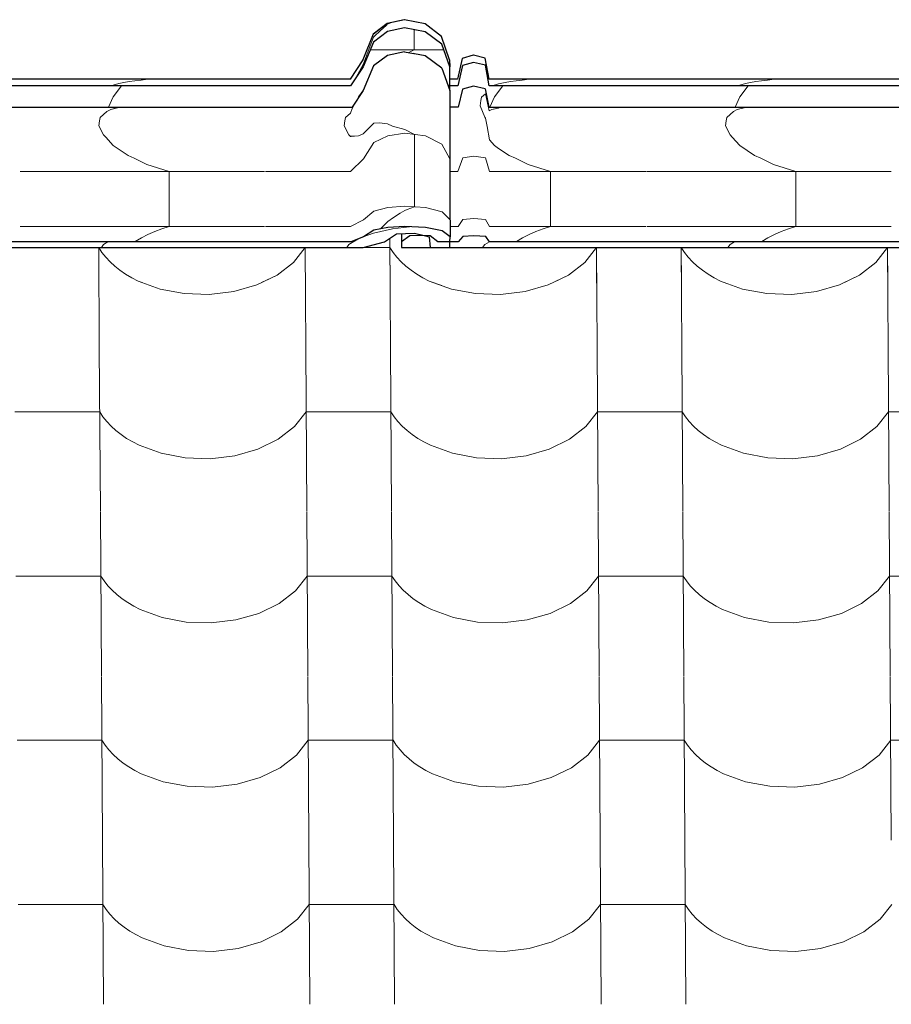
# Model space of a CAD drawing. Header units: millimetres. Extents: x -29001 to 109416, y -1251 to 13451.
# Tile 107 of 163: x -10606 to -10112, y 10428 to 10985. Entities that reach past the tile are written whole.
import ezdxf

# ---------------------------------------------------------------- set-up
doc = ezdxf.new("R2010")
doc.units = ezdxf.units.MM
doc.header["$MEASUREMENT"] = 0
for name, color, linetype in [('POHLED JIŽNÍ_1_Konstrukce - nosné', 7, 'Continuous'), ('POHLED JIŽNÍ_1_Nové_Konstrukce - krov', 7, 'Continuous'), ('POHLED JIŽNÍ_1_Nové_Konstrukce - střechy a skořepiny', 7, 'Continuous'), ('POHLED JIŽNÍ_1_Nové_Výplně - Povrchové', 7, 'Continuous')]:
    doc.layers.add(name, color=color, linetype=linetype)

# ---------------------------------------------------------------- blocks, each defined once
blk = doc.blocks.new('*X1', base_point=(-31394.74, -25864.88))
at = {"layer": 'POHLED JIŽNÍ_1_Nové_Výplně - Povrchové', "color": 21, "linetype": 'Continuous', "lineweight": 20, "true_color": 0xffaaaa}
for p, q in [((-10396.2, 10861.41), (-10395.81, 10799.61)), ((-10561.16, 10856.09), (-10560.81, 10799.61)), ((-10561.14, 10856.09), (-10559.32, 10853.33)), ((-10559.32, 10853.33), (-10557.18, 10850.64)), ((-10450.82, 10847.74), (-10444.23, 10856.09)), ((-10444.2, 10856.09), (-10443.85, 10799.61)), ((-10396.17, 10856.13), (-10411.14, 10856.13)), ((-10396.17, 10856.13), (-10394.32, 10853.33)), ((-10394.32, 10853.33), (-10392.19, 10850.64)), ((-10285.82, 10847.74), (-10279.23, 10856.09)), ((-10279.2, 10856.09), (-10278.85, 10799.61)), ((-10231.17, 10856.09), (-10230.81, 10799.61)), ((-10231.14, 10856.09), (-10229.33, 10853.33)), ((-10229.33, 10853.33), (-10227.19, 10850.64)), ((-10120.82, 10847.74), (-10114.23, 10856.09)), ((-10114.2, 10856.09), (-10113.85, 10799.61)), ((-10557.18, 10850.64), (-10554.76, 10848.05)), ((-10554.76, 10848.05), (-10552.06, 10845.59)), ((-10460.08, 10840.57), (-10450.82, 10847.74)), ((-10392.19, 10850.64), (-10389.76, 10848.05)), ((-10389.76, 10848.05), (-10387.07, 10845.59)), ((-10295.08, 10840.57), (-10285.82, 10847.74)), ((-10227.19, 10850.64), (-10224.76, 10848.05)), ((-10224.76, 10848.05), (-10222.07, 10845.59)), ((-10130.09, 10840.57), (-10120.82, 10847.74)), ((-10552.06, 10845.59), (-10549.11, 10843.26)), ((-10549.11, 10843.26), (-10545.91, 10841.08)), ((-10545.91, 10841.08), (-10542.48, 10839.06)), ((-10471.52, 10834.98), (-10460.08, 10840.57)), ((-10387.07, 10845.59), (-10384.11, 10843.26)), ((-10384.11, 10843.26), (-10380.91, 10841.08)), ((-10380.91, 10841.08), (-10377.49, 10839.06)), ((-10306.52, 10834.98), (-10295.08, 10840.57)), ((-10222.07, 10845.59), (-10219.11, 10843.26)), ((-10219.11, 10843.26), (-10215.91, 10841.08)), ((-10215.91, 10841.08), (-10212.49, 10839.06)), ((-10141.53, 10834.98), (-10130.09, 10840.57)), ((-10542.48, 10839.06), (-10538.85, 10837.21)), ((-10538.85, 10837.21), (-10526.38, 10832.64)), ((-10484.56, 10831.25), (-10471.52, 10834.98)), ((-10377.49, 10839.06), (-10373.85, 10837.21)), ((-10373.85, 10837.21), (-10361.38, 10832.64)), ((-10319.56, 10831.25), (-10306.52, 10834.98)), ((-10212.49, 10839.06), (-10208.86, 10837.21)), ((-10208.86, 10837.21), (-10196.38, 10832.64)), ((-10154.56, 10831.25), (-10141.53, 10834.98)), ((-10526.38, 10832.64), (-10512.7, 10830.05)), ((-10512.7, 10830.05), (-10498.52, 10829.58)), ((-10498.52, 10829.58), (-10484.56, 10831.25)), ((-10361.38, 10832.64), (-10347.71, 10830.05)), ((-10347.71, 10830.05), (-10333.53, 10829.58)), ((-10333.53, 10829.58), (-10319.56, 10831.25)), ((-10196.38, 10832.64), (-10182.71, 10830.05)), ((-10182.71, 10830.05), (-10168.53, 10829.58)), ((-10168.53, 10829.58), (-10154.56, 10831.25)), ((-10560.81, 10799.27), (-10560.23, 10706.6)), ((-10443.84, 10799.27), (-10443.26, 10706.6)), ((-10395.81, 10799.27), (-10395.23, 10706.6)), ((-10278.85, 10799.27), (-10278.27, 10706.6)), ((-10230.81, 10799.27), (-10230.23, 10706.6)), ((-10113.85, 10799.27), (-10113.27, 10706.6)), ((-10584.6, 10763.12), (-10608.62, 10763.12)), ((-10560.58, 10763.12), (-10584.6, 10763.12)), ((-10560.58, 10763.12), (-10558.74, 10760.33)), ((-10450.23, 10754.73), (-10443.62, 10763.12)), ((-10419.6, 10763.12), (-10443.62, 10763.12)), ((-10395.58, 10763.12), (-10419.6, 10763.12)), ((-10395.58, 10763.12), (-10393.74, 10760.33)), ((-10285.24, 10754.73), (-10278.62, 10763.12)), ((-10254.6, 10763.12), (-10278.62, 10763.12)), ((-10230.59, 10763.12), (-10254.6, 10763.12)), ((-10230.59, 10763.12), (-10228.74, 10760.33)), ((-10120.24, 10754.73), (-10113.62, 10763.12)), ((-10089.61, 10763.12), (-10113.62, 10763.12)), ((-10558.74, 10760.33), (-10556.6, 10757.63)), ((-10556.6, 10757.63), (-10554.18, 10755.04)), ((-10393.74, 10760.33), (-10391.6, 10757.63)), ((-10391.6, 10757.63), (-10389.18, 10755.04)), ((-10228.74, 10760.33), (-10226.61, 10757.63)), ((-10226.61, 10757.63), (-10224.18, 10755.04)), ((-10554.18, 10755.04), (-10551.48, 10752.58)), ((-10551.48, 10752.58), (-10548.53, 10750.25)), ((-10459.5, 10747.56), (-10450.23, 10754.73)), ((-10389.18, 10755.04), (-10386.48, 10752.58)), ((-10386.48, 10752.58), (-10383.53, 10750.25)), ((-10294.5, 10747.56), (-10285.24, 10754.73)), ((-10224.18, 10755.04), (-10221.49, 10752.58)), ((-10221.49, 10752.58), (-10218.53, 10750.25)), ((-10129.5, 10747.56), (-10120.24, 10754.73)), ((-10548.53, 10750.25), (-10545.33, 10748.07)), ((-10545.33, 10748.07), (-10541.9, 10746.05)), ((-10541.9, 10746.05), (-10538.27, 10744.21)), ((-10470.94, 10741.97), (-10459.5, 10747.56)), ((-10383.53, 10750.25), (-10380.33, 10748.07)), ((-10380.33, 10748.07), (-10376.91, 10746.05)), ((-10376.91, 10746.05), (-10373.27, 10744.21)), ((-10305.94, 10741.97), (-10294.5, 10747.56)), ((-10218.53, 10750.25), (-10215.33, 10748.07)), ((-10215.33, 10748.07), (-10211.91, 10746.05)), ((-10211.91, 10746.05), (-10208.28, 10744.21)), ((-10140.95, 10741.97), (-10129.5, 10747.56)), ((-10538.27, 10744.21), (-10525.8, 10739.63)), ((-10483.98, 10738.24), (-10470.94, 10741.97)), ((-10373.27, 10744.21), (-10360.8, 10739.63)), ((-10318.98, 10738.24), (-10305.94, 10741.97)), ((-10208.28, 10744.21), (-10195.8, 10739.63)), ((-10153.98, 10738.24), (-10140.95, 10741.97)), ((-10525.8, 10739.63), (-10512.12, 10737.05)), ((-10512.12, 10737.05), (-10497.94, 10736.57)), ((-10497.94, 10736.57), (-10483.98, 10738.24)), ((-10360.8, 10739.63), (-10347.13, 10737.05)), ((-10347.13, 10737.05), (-10332.94, 10736.57)), ((-10332.94, 10736.57), (-10318.98, 10738.24)), ((-10195.8, 10739.63), (-10182.13, 10737.05)), ((-10182.13, 10737.05), (-10167.95, 10736.57)), ((-10167.95, 10736.57), (-10153.98, 10738.24)), ((-10560.23, 10706.27), (-10559.65, 10613.59)), ((-10443.26, 10706.27), (-10442.68, 10613.59)), ((-10395.23, 10706.27), (-10394.65, 10613.59)), ((-10278.27, 10706.27), (-10277.69, 10613.59)), ((-10230.23, 10706.27), (-10229.65, 10613.59)), ((-10113.27, 10706.27), (-10112.69, 10613.59)), ((-10584.02, 10670.11), (-10608.03, 10670.11)), ((-10560, 10670.11), (-10584.02, 10670.11)), ((-10560, 10670.11), (-10558.16, 10667.32)), ((-10449.65, 10661.72), (-10443.04, 10670.11)), ((-10419.02, 10670.11), (-10443.04, 10670.11)), ((-10395, 10670.11), (-10419.02, 10670.11)), ((-10395, 10670.11), (-10393.16, 10667.32)), ((-10284.65, 10661.72), (-10278.04, 10670.11)), ((-10254.02, 10670.11), (-10278.04, 10670.11)), ((-10230, 10670.11), (-10254.02, 10670.11)), ((-10230, 10670.11), (-10228.16, 10667.32)), ((-10119.66, 10661.72), (-10113.04, 10670.11)), ((-10089.02, 10670.11), (-10113.04, 10670.11)), ((-10558.16, 10667.32), (-10556.02, 10664.62)), ((-10556.02, 10664.62), (-10553.6, 10662.03)), ((-10553.6, 10662.03), (-10550.9, 10659.57)), ((-10393.16, 10667.32), (-10391.02, 10664.62)), ((-10391.02, 10664.62), (-10388.6, 10662.03)), ((-10388.6, 10662.03), (-10385.9, 10659.57)), ((-10228.16, 10667.32), (-10226.03, 10664.62)), ((-10226.03, 10664.62), (-10223.6, 10662.03)), ((-10223.6, 10662.03), (-10220.9, 10659.57)), ((-10550.9, 10659.57), (-10547.94, 10657.24)), ((-10547.94, 10657.24), (-10544.75, 10655.06)), ((-10458.92, 10654.55), (-10449.65, 10661.72)), ((-10385.9, 10659.57), (-10382.95, 10657.24)), ((-10382.95, 10657.24), (-10379.75, 10655.06)), ((-10293.92, 10654.55), (-10284.65, 10661.72)), ((-10220.9, 10659.57), (-10217.95, 10657.24)), ((-10217.95, 10657.24), (-10214.75, 10655.06)), ((-10128.92, 10654.55), (-10119.66, 10661.72)), ((-10544.75, 10655.06), (-10541.32, 10653.04)), ((-10541.32, 10653.04), (-10537.69, 10651.2)), ((-10537.69, 10651.2), (-10525.22, 10646.62)), ((-10470.36, 10648.96), (-10458.92, 10654.55)), ((-10379.75, 10655.06), (-10376.32, 10653.04)), ((-10376.32, 10653.04), (-10372.69, 10651.2)), ((-10372.69, 10651.2), (-10360.22, 10646.62)), ((-10305.36, 10648.96), (-10293.92, 10654.55)), ((-10214.75, 10655.06), (-10211.33, 10653.04)), ((-10211.33, 10653.04), (-10207.69, 10651.2)), ((-10207.69, 10651.2), (-10195.22, 10646.62)), ((-10140.36, 10648.96), (-10128.92, 10654.55)), ((-10525.22, 10646.62), (-10511.54, 10644.04)), ((-10497.36, 10643.57), (-10483.39, 10645.24)), ((-10483.39, 10645.24), (-10470.36, 10648.96)), ((-10360.22, 10646.62), (-10346.54, 10644.04)), ((-10332.36, 10643.57), (-10318.4, 10645.24)), ((-10318.4, 10645.24), (-10305.36, 10648.96)), ((-10195.22, 10646.62), (-10181.55, 10644.04)), ((-10167.36, 10643.57), (-10153.4, 10645.24)), ((-10153.4, 10645.24), (-10140.36, 10648.96)), ((-10511.54, 10644.04), (-10497.36, 10643.57)), ((-10346.54, 10644.04), (-10332.36, 10643.57)), ((-10181.55, 10644.04), (-10167.36, 10643.57)), ((-10559.64, 10613.26), (-10559.06, 10520.58)), ((-10442.68, 10613.26), (-10442.1, 10520.58)), ((-10394.65, 10613.26), (-10394.07, 10520.58)), ((-10277.68, 10613.26), (-10277.1, 10520.58)), ((-10229.65, 10613.26), (-10229.07, 10520.58)), ((-10112.69, 10613.26), (-10112.11, 10520.58)), ((-10583.44, 10577.1), (-10607.45, 10577.1)), ((-10559.42, 10577.1), (-10583.44, 10577.1)), ((-10559.42, 10577.1), (-10557.58, 10574.31)), ((-10557.58, 10574.31), (-10555.44, 10571.61)), ((-10449.07, 10568.71), (-10442.46, 10577.1)), ((-10418.44, 10577.1), (-10442.46, 10577.1)), ((-10394.42, 10577.1), (-10418.44, 10577.1)), ((-10394.42, 10577.1), (-10392.58, 10574.31)), ((-10392.58, 10574.31), (-10390.44, 10571.61)), ((-10284.07, 10568.71), (-10277.46, 10577.1)), ((-10253.44, 10577.1), (-10277.46, 10577.1)), ((-10229.42, 10577.1), (-10253.44, 10577.1)), ((-10229.42, 10577.1), (-10227.58, 10574.31)), ((-10227.58, 10574.31), (-10225.44, 10571.61)), ((-10119.08, 10568.71), (-10112.46, 10577.1)), ((-10088.44, 10577.1), (-10112.46, 10577.1)), ((-10555.44, 10571.61), (-10553.01, 10569.02)), ((-10553.01, 10569.02), (-10550.32, 10566.56)), ((-10458.34, 10561.54), (-10449.07, 10568.71)), ((-10390.44, 10571.61), (-10388.02, 10569.02)), ((-10388.02, 10569.02), (-10385.32, 10566.56)), ((-10293.34, 10561.54), (-10284.07, 10568.71)), ((-10225.44, 10571.61), (-10223.02, 10569.02)), ((-10223.02, 10569.02), (-10220.32, 10566.56)), ((-10128.34, 10561.54), (-10119.08, 10568.71)), ((-10550.32, 10566.56), (-10547.36, 10564.23)), ((-10547.36, 10564.23), (-10544.16, 10562.05)), ((-10544.16, 10562.05), (-10540.74, 10560.04)), ((-10469.78, 10555.95), (-10458.34, 10561.54)), ((-10385.32, 10566.56), (-10382.37, 10564.23)), ((-10382.37, 10564.23), (-10379.17, 10562.05)), ((-10379.17, 10562.05), (-10375.74, 10560.04)), ((-10304.78, 10555.95), (-10293.34, 10561.54)), ((-10220.32, 10566.56), (-10217.37, 10564.23)), ((-10217.37, 10564.23), (-10214.17, 10562.05)), ((-10214.17, 10562.05), (-10210.75, 10560.04)), ((-10139.78, 10555.95), (-10128.34, 10561.54)), ((-10540.74, 10560.04), (-10537.11, 10558.19)), ((-10537.11, 10558.19), (-10524.64, 10553.61)), ((-10482.81, 10552.23), (-10469.78, 10555.95)), ((-10375.74, 10560.04), (-10372.11, 10558.19)), ((-10372.11, 10558.19), (-10359.64, 10553.61)), ((-10317.82, 10552.23), (-10304.78, 10555.95)), ((-10210.75, 10560.04), (-10207.11, 10558.19)), ((-10207.11, 10558.19), (-10194.64, 10553.61)), ((-10152.82, 10552.23), (-10139.78, 10555.95)), ((-10524.64, 10553.61), (-10510.96, 10551.03)), ((-10510.96, 10551.03), (-10496.78, 10550.56)), ((-10496.78, 10550.56), (-10482.81, 10552.23)), ((-10359.64, 10553.61), (-10345.96, 10551.03)), ((-10345.96, 10551.03), (-10331.78, 10550.56)), ((-10331.78, 10550.56), (-10317.82, 10552.23)), ((-10194.64, 10553.61), (-10180.96, 10551.03)), ((-10180.96, 10551.03), (-10166.78, 10550.56)), ((-10166.78, 10550.56), (-10152.82, 10552.23)), ((-10559.06, 10520.25), (-10558.48, 10427.57)), ((-10442.1, 10520.25), (-10441.52, 10427.57)), ((-10394.07, 10520.25), (-10393.49, 10427.57)), ((-10277.1, 10520.25), (-10276.52, 10427.57)), ((-10229.07, 10520.25), (-10228.49, 10427.57)), ((-10582.85, 10484.09), (-10606.87, 10484.09)), ((-10558.84, 10484.09), (-10582.85, 10484.09)), ((-10558.84, 10484.09), (-10556.99, 10481.3)), ((-10448.49, 10475.7), (-10441.87, 10484.09)), ((-10417.86, 10484.09), (-10441.87, 10484.09)), ((-10393.84, 10484.09), (-10417.86, 10484.09)), ((-10393.84, 10484.09), (-10392, 10481.3)), ((-10283.49, 10475.7), (-10276.88, 10484.09)), ((-10252.86, 10484.09), (-10276.88, 10484.09)), ((-10228.84, 10484.09), (-10252.86, 10484.09)), ((-10228.84, 10484.09), (-10227, 10481.3)), ((-10118.49, 10475.7), (-10111.88, 10484.09)), ((-10556.99, 10481.3), (-10554.86, 10478.6)), ((-10554.86, 10478.6), (-10552.43, 10476.01)), ((-10392, 10481.3), (-10389.86, 10478.6)), ((-10389.86, 10478.6), (-10387.44, 10476.01)), ((-10227, 10481.3), (-10224.86, 10478.6)), ((-10224.86, 10478.6), (-10222.44, 10476.01)), ((-10552.43, 10476.01), (-10549.74, 10473.55)), ((-10549.74, 10473.55), (-10546.78, 10471.22)), ((-10457.75, 10468.53), (-10448.49, 10475.7)), ((-10387.44, 10476.01), (-10384.74, 10473.55)), ((-10384.74, 10473.55), (-10381.78, 10471.22)), ((-10292.76, 10468.53), (-10283.49, 10475.7)), ((-10222.44, 10476.01), (-10219.74, 10473.55)), ((-10219.74, 10473.55), (-10216.79, 10471.22)), ((-10127.76, 10468.53), (-10118.49, 10475.7)), ((-10546.78, 10471.22), (-10543.58, 10469.04)), ((-10543.58, 10469.04), (-10540.16, 10467.03)), ((-10540.16, 10467.03), (-10536.53, 10465.18)), ((-10469.2, 10462.94), (-10457.75, 10468.53)), ((-10381.78, 10471.22), (-10378.59, 10469.04)), ((-10378.59, 10469.04), (-10375.16, 10467.03)), ((-10375.16, 10467.03), (-10371.53, 10465.18)), ((-10304.2, 10462.94), (-10292.76, 10468.53)), ((-10216.79, 10471.22), (-10213.59, 10469.04)), ((-10213.59, 10469.04), (-10210.16, 10467.03)), ((-10210.16, 10467.03), (-10206.53, 10465.18)), ((-10139.2, 10462.94), (-10127.76, 10468.53)), ((-10536.53, 10465.18), (-10524.05, 10460.61)), ((-10482.23, 10459.22), (-10469.2, 10462.94)), ((-10371.53, 10465.18), (-10359.06, 10460.61)), ((-10317.23, 10459.22), (-10304.2, 10462.94)), ((-10206.53, 10465.18), (-10194.06, 10460.61)), ((-10152.24, 10459.22), (-10139.2, 10462.94)), ((-10524.05, 10460.61), (-10510.38, 10458.02)), ((-10510.38, 10458.02), (-10496.2, 10457.55)), ((-10496.2, 10457.55), (-10482.23, 10459.22)), ((-10359.06, 10460.61), (-10345.38, 10458.02)), ((-10345.38, 10458.02), (-10331.2, 10457.55)), ((-10331.2, 10457.55), (-10317.23, 10459.22)), ((-10194.06, 10460.61), (-10180.38, 10458.02)), ((-10180.38, 10458.02), (-10166.2, 10457.55)), ((-10166.2, 10457.55), (-10152.24, 10459.22))]:
    blk.add_line(p, q, dxfattribs=at)
blk = doc.blocks.new('*X2', base_point=(-31394.74, -25864.88))
at = {"layer": 'POHLED JIŽNÍ_1_Nové_Konstrukce - střechy a skořepiny', "color": 21, "linetype": 'Continuous', "lineweight": 20, "true_color": 0xffaaaa}
for p, q in [((-10396.2, 10861.41), (-10396.01, 10831.11)), ((-10561.16, 10856.09), (-10561.04, 10836.42)), ((-10561.14, 10856.09), (-10559.32, 10853.33)), ((-10559.32, 10853.33), (-10557.18, 10850.64)), ((-10450.82, 10847.74), (-10444.23, 10856.09)), ((-10444.2, 10856.09), (-10444.02, 10828.11)), ((-10396.17, 10856.13), (-10411.14, 10856.13)), ((-10396.17, 10856.13), (-10394.32, 10853.33)), ((-10394.32, 10853.33), (-10392.19, 10850.64)), ((-10285.82, 10847.74), (-10279.23, 10856.09)), ((-10279.2, 10856.09), (-10279.08, 10836)), ((-10231.17, 10856.09), (-10231.04, 10835.92)), ((-10231.14, 10856.09), (-10229.33, 10853.33)), ((-10229.33, 10853.33), (-10227.19, 10850.64)), ((-10120.82, 10847.74), (-10114.23, 10856.09)), ((-10114.2, 10856.09), (-10114.08, 10835.75)), ((-10557.18, 10850.64), (-10554.76, 10848.05)), ((-10554.76, 10848.05), (-10552.06, 10845.59)), ((-10460.08, 10840.57), (-10450.82, 10847.74)), ((-10392.19, 10850.64), (-10389.76, 10848.05)), ((-10389.76, 10848.05), (-10387.07, 10845.59)), ((-10295.08, 10840.57), (-10285.82, 10847.74)), ((-10227.19, 10850.64), (-10224.76, 10848.05)), ((-10224.76, 10848.05), (-10222.07, 10845.59)), ((-10130.09, 10840.57), (-10120.82, 10847.74)), ((-10552.06, 10845.59), (-10549.11, 10843.26)), ((-10549.11, 10843.26), (-10545.91, 10841.08)), ((-10545.91, 10841.08), (-10542.48, 10839.06)), ((-10468.86, 10836.28), (-10460.08, 10840.57)), ((-10387.07, 10845.59), (-10384.11, 10843.26)), ((-10384.11, 10843.26), (-10380.91, 10841.08)), ((-10380.91, 10841.08), (-10377.49, 10839.06)), ((-10304.37, 10836.03), (-10295.08, 10840.57)), ((-10222.07, 10845.59), (-10219.11, 10843.26)), ((-10219.11, 10843.26), (-10215.91, 10841.08)), ((-10215.91, 10841.08), (-10212.49, 10839.06)), ((-10139.87, 10835.79), (-10130.09, 10840.57)), ((-10542.48, 10839.06), (-10538.85, 10837.21)), ((-10538.85, 10837.21), (-10536.58, 10836.38)), ((-10377.49, 10839.06), (-10373.85, 10837.21)), ((-10373.85, 10837.21), (-10366.74, 10834.61)), ((-10212.49, 10839.06), (-10208.86, 10837.21)), ((-10208.86, 10837.21), (-10205.23, 10835.88))]:
    blk.add_line(p, q, dxfattribs=at)

msp = doc.modelspace()

# ---------------------------------------------------------------- linework, layer by layer
at = {"layer": 'POHLED JIŽNÍ_1_Nové_Konstrukce - krov', "color": 1, "linetype": 'Continuous', "lineweight": 25}
for p, q in [((-10397.74, 10983.03), (-10405.6, 10976.93)), ((-10388.01, 10985.2), (-10397.74, 10983.03)), ((-10387.88, 10980.54), (-10397.61, 10978.44)), ((-10376.29, 10982.9), (-10387.94, 10985.2)), ((-10376.23, 10978.31), (-10387.88, 10980.54)), ((-10366.9, 10975.64), (-10376.29, 10982.9)), ((-10405.6, 10976.93), (-10411.47, 10962.56)), ((-10397.61, 10978.44), (-10405.48, 10972.52)), ((-10366.84, 10971.28), (-10376.23, 10978.31)), ((-10362.37, 10962.56), (-10366.9, 10975.64)), ((-10405.48, 10972.52), (-10411.36, 10958.59)), ((-10362.31, 10958.59), (-10366.84, 10971.28)), ((-10397.62, 10964.91), (-10405.49, 10959)), ((-10387.89, 10967.02), (-10397.62, 10964.91)), ((-10387.89, 10967.02), (-10382.82, 10966.05)), ((-10382.24, 10965.94), (-10382.82, 10966.05)), ((-10382.4, 10966.08), (-10382.24, 10965.94)), ((-10376.23, 10964.79), (-10382.24, 10965.94)), ((-10366.85, 10957.75), (-10376.23, 10964.79)), ((-10355.19, 10963.3), (-10357.85, 10951.44)), ((-10348.95, 10965.04), (-10355.19, 10963.3)), ((-10342.17, 10963.47), (-10348.89, 10965.04)), ((-10339.98, 10951.44), (-10342.17, 10963.47)), ((-10411.47, 10962.56), (-10418.69, 10951.44)), ((-10411.36, 10958.59), (-10418.59, 10947.81)), ((-10405.49, 10959), (-10411.37, 10945.07)), ((-10366.85, 10957.75), (-10362.32, 10945.07)), ((-10362.37, 10962.56), (-10362.31, 10958.59)), ((-10362.32, 10947.81), (-10362.31, 10958.59)), ((-10355.08, 10959.31), (-10357.75, 10947.81)), ((-10348.84, 10961), (-10355.08, 10959.31)), ((-10342.11, 10959.47), (-10348.84, 10961)), ((-10339.93, 10947.81), (-10342.11, 10959.47)), ((-10424.18, 10951.44), (-10689.75, 10951.44)), ((-10424.12, 10947.81), (-10689.7, 10947.81)), ((-10418.64, 10951.44), (-10424.18, 10951.44)), ((-10418.59, 10947.81), (-10424.12, 10947.81)), ((-10357.75, 10947.81), (-10363.3, 10947.81)), ((-10357.8, 10951.44), (-10362.32, 10951.44)), ((-10362.32, 10945.07), (-10362.32, 10947.81)), ((-10348.85, 10947.48), (-10355.08, 10945.79)), ((-10342.12, 10945.95), (-10348.85, 10947.48)), ((-10334.75, 10951.44), (-10339.98, 10951.44)), ((-10334.7, 10947.81), (-10339.93, 10947.81)), ((-10069.18, 10951.44), (-10334.75, 10951.44)), ((-10069.13, 10947.81), (-10334.7, 10947.81)), ((-10411.37, 10945.07), (-10417.64, 10935.71)), ((-10362.32, 10945.07), (-10362.27, 10938.09)), ((-10355.08, 10945.79), (-10357.43, 10935.71)), ((-10342.12, 10945.95), (-10340.21, 10935.71)), ((-10695.21, 10935.71), (-10417.64, 10935.71)), ((-10362.27, 10938.09), (-10362.23, 10927.87)), ((-10357.43, 10935.71), (-10362.26, 10935.71)), ((-10340.21, 10935.71), (-10062.64, 10935.71)), ((-10362.23, 10927.87), (-10362.19, 10914.75)), ((-10362.19, 10914.75), (-10362.16, 10899.1)), ((-10362.16, 10899.1), (-10362.14, 10881.41)), ((-10362.14, 10881.41), (-10362.12, 10862.22)), ((-10405.26, 10865.95), (-10411.16, 10862.22)), ((-10397.38, 10867.54), (-10405.26, 10865.95)), ((-10399.16, 10859.33), (-10392.5, 10864)), ((-10387.64, 10868.1), (-10397.38, 10867.54)), ((-10392.5, 10864), (-10382.19, 10864.23)), ((-10389.69, 10864.06), (-10389.69, 10859.33)), ((-10384.93, 10862.76), (-10389.69, 10859.33)), ((-10376, 10867.5), (-10387.64, 10868.1)), ((-10378.89, 10863.02), (-10384.93, 10862.76)), ((-10382.19, 10864.23), (-10376.75, 10862.92)), ((-10373.33, 10862.76), (-10378.89, 10863.02)), ((-10376.75, 10862.92), (-10373.85, 10862.22)), ((-10366.63, 10865.62), (-10376, 10867.5)), ((-10368.98, 10859.33), (-10373.33, 10862.76)), ((-10362.12, 10862.22), (-10366.63, 10865.62)), ((-10348.64, 10862.87), (-10354.88, 10862.41)), ((-10341.92, 10862.46), (-10348.64, 10862.87)), ((-10423.95, 10859.33), (-10689.52, 10859.33)), ((-10418.41, 10859.33), (-10423.95, 10859.33)), ((-10411.16, 10862.22), (-10418.41, 10859.33)), ((-10411.28, 10856.09), (-10399.16, 10859.33)), ((-10389.69, 10859.33), (-10389.57, 10856.09)), ((-10373.85, 10862.22), (-10373.34, 10856.09)), ((-10363.8, 10859.33), (-10368.98, 10859.33)), ((-10357.57, 10859.33), (-10363.8, 10859.33)), ((-10362.17, 10856.09), (-10362.14, 10859.33)), ((-10362.14, 10859.33), (-10362.12, 10862.22)), ((-10354.88, 10862.41), (-10357.57, 10859.33)), ((-10339.76, 10859.33), (-10341.92, 10862.46)), ((-10334.52, 10859.33), (-10339.76, 10859.33)), ((-10068.95, 10859.33), (-10334.52, 10859.33)), ((-10702.42, 10856.09), (-10411.28, 10856.09)), ((-10389.57, 10856.09), (-10374.63, 10856.09)), ((-10374.63, 10856.09), (-10373.34, 10856.09)), ((-10373.34, 10856.09), (-10362.17, 10856.09)), ((-10362.17, 10856.09), (-10347.43, 10856.09)), ((-10347.43, 10856.09), (-10056.28, 10856.09))]:
    msp.add_line(p, q, dxfattribs=at)
at = {"layer": 'POHLED JIŽNÍ_1_Nové_Konstrukce - krov', "color": 21, "linetype": 'Continuous', "lineweight": 20, "true_color": 0xffaaaa}
for p, q in [((-10397.69, 10983.03), (-10405.56, 10976.93)), ((-10398.19, 10982.11), (-10401.66, 10978.88)), ((-10397.67, 10982.59), (-10398.19, 10982.11)), ((-10387.96, 10985.2), (-10397.69, 10983.03)), ((-10394.51, 10983.72), (-10397.67, 10982.59)), ((-10394.43, 10983.75), (-10394.51, 10983.72)), ((-10390.65, 10984.6), (-10394.43, 10983.75)), ((-10387.95, 10985.2), (-10390.65, 10984.6)), ((-10405.56, 10976.93), (-10411.43, 10962.56)), ((-10405.56, 10976.93), (-10411.43, 10962.56)), ((-10405.52, 10975.21), (-10407.92, 10968.92)), ((-10405.52, 10975.21), (-10407.92, 10968.92)), ((-10404.91, 10975.8), (-10405.52, 10975.21)), ((-10401.66, 10978.88), (-10404.91, 10975.8)), ((-10382.38, 10979.49), (-10382.38, 10968.08)), ((-10407.92, 10968.92), (-10410.67, 10961.67)), ((-10407.92, 10968.92), (-10410.67, 10961.67)), ((-10365.7, 10968.08), (-10407.36, 10968.08)), ((-10385.38, 10966.54), (-10382.38, 10968.08)), ((-10355.14, 10963.3), (-10357.81, 10951.44)), ((-10355.14, 10963.3), (-10357.81, 10951.44)), ((-10348.91, 10965.04), (-10355.14, 10963.3)), ((-10411.43, 10962.56), (-10418.65, 10951.44)), ((-10411.43, 10962.56), (-10418.65, 10951.44)), ((-10411.37, 10959.77), (-10415.34, 10952.65)), ((-10411.37, 10959.77), (-10415.34, 10952.65)), ((-10410.67, 10961.67), (-10411.37, 10959.77)), ((-10410.67, 10961.67), (-10411.37, 10959.77)), ((-10549.68, 10949.08), (-10554.34, 10947.81)), ((-10553.01, 10941.56), (-10548.29, 10947.81)), ((-10546.92, 10949.62), (-10549.68, 10949.08)), ((-10543.92, 10950.12), (-10546.92, 10949.62)), ((-10540.67, 10950.6), (-10543.92, 10950.12)), ((-10537.19, 10951.03), (-10540.67, 10950.6)), ((-10533.52, 10951.43), (-10537.19, 10951.03)), ((-10533.44, 10951.44), (-10533.52, 10951.43)), ((-10334.71, 10948.8), (-10338.34, 10947.81)), ((-10337.01, 10941.56), (-10332.29, 10947.81)), ((-10333.68, 10949.08), (-10334.71, 10948.8)), ((-10330.93, 10949.62), (-10333.68, 10949.08)), ((-10327.92, 10950.12), (-10330.93, 10949.62)), ((-10324.67, 10950.6), (-10327.92, 10950.12)), ((-10321.19, 10951.03), (-10324.67, 10950.6)), ((-10317.52, 10951.43), (-10321.19, 10951.03)), ((-10317.44, 10951.44), (-10317.52, 10951.43)), ((-10194.68, 10949.08), (-10199.34, 10947.81)), ((-10198.01, 10941.56), (-10193.29, 10947.81)), ((-10191.93, 10949.62), (-10194.68, 10949.08)), ((-10188.92, 10950.12), (-10191.93, 10949.62)), ((-10185.67, 10950.6), (-10188.92, 10950.12)), ((-10182.19, 10951.03), (-10185.67, 10950.6)), ((-10178.52, 10951.43), (-10182.19, 10951.03)), ((-10178.44, 10951.44), (-10178.52, 10951.43)), ((-10555.59, 10935.71), (-10553.01, 10941.56)), ((-10414.56, 10940.31), (-10414.01, 10941.56)), ((-10414.56, 10940.31), (-10414.01, 10941.56)), ((-10414.01, 10941.56), (-10411.37, 10945.07)), ((-10414.01, 10941.56), (-10411.45, 10944.94)), ((-10344.33, 10941.37), (-10344.66, 10939.46)), ((-10342.1, 10943.16), (-10344.33, 10941.37)), ((-10340.5, 10936.24), (-10342.1, 10943.16)), ((-10339.59, 10935.71), (-10337.01, 10941.56)), ((-10200.59, 10935.71), (-10198.01, 10941.56)), ((-10549.69, 10935.41), (-10554.35, 10934.29)), ((-10549.69, 10935.41), (-10553.69, 10934.44)), ((-10547.9, 10935.71), (-10549.69, 10935.41)), ((-10547.9, 10935.71), (-10549.69, 10935.41)), ((-10415.35, 10939.13), (-10417.5, 10934.88)), ((-10415.35, 10939.13), (-10417.5, 10934.88)), ((-10344.66, 10939.46), (-10345.01, 10936.42)), ((-10345.01, 10936.42), (-10342.49, 10930.02)), ((-10339.94, 10933.53), (-10340.5, 10936.24)), ((-10334.72, 10935.16), (-10338.35, 10934.29)), ((-10334.72, 10935.16), (-10337.69, 10934.44)), ((-10333.69, 10935.41), (-10334.72, 10935.16)), ((-10333.69, 10935.41), (-10334.72, 10935.16)), ((-10331.9, 10935.71), (-10333.69, 10935.41)), ((-10331.9, 10935.71), (-10333.69, 10935.41)), ((-10194.69, 10935.41), (-10199.35, 10934.29)), ((-10194.69, 10935.41), (-10198.69, 10934.44)), ((-10192.9, 10935.71), (-10194.69, 10935.41)), ((-10192.9, 10935.71), (-10194.69, 10935.41)), ((-10560.34, 10929.74), (-10560.67, 10927.97)), ((-10556.5, 10933.27), (-10560.34, 10929.74)), ((-10554.35, 10934.29), (-10556.5, 10933.27)), ((-10421.34, 10929.74), (-10421.67, 10927.97)), ((-10421.34, 10929.74), (-10421.67, 10927.97)), ((-10418.58, 10932.27), (-10421.34, 10929.74)), ((-10418.58, 10932.27), (-10421.34, 10929.74)), ((-10417.5, 10934.88), (-10418.58, 10932.27)), ((-10417.5, 10934.88), (-10418.58, 10932.27)), ((-10342.49, 10930.02), (-10342.03, 10929.48)), ((-10338.35, 10934.29), (-10339.94, 10933.53)), ((-10205.34, 10929.74), (-10205.67, 10927.97)), ((-10201.5, 10933.27), (-10205.34, 10929.74)), ((-10199.35, 10934.29), (-10201.5, 10933.27)), ((-10560.67, 10927.97), (-10561.02, 10925.18)), ((-10561.02, 10925.18), (-10558.5, 10919.9)), ((-10421.67, 10927.97), (-10422.02, 10925.18)), ((-10421.67, 10927.97), (-10422.02, 10925.18)), ((-10422.02, 10925.18), (-10419.5, 10919.9)), ((-10422.02, 10925.18), (-10419.5, 10919.9)), ((-10411.26, 10920.57), (-10405.5, 10926.48)), ((-10411.26, 10920.57), (-10405.5, 10926.48)), ((-10405.5, 10926.48), (-10405.35, 10926.67)), ((-10405.5, 10926.48), (-10405.35, 10926.67)), ((-10405.35, 10926.67), (-10402.07, 10926.74)), ((-10402.07, 10926.74), (-10397.46, 10926.26)), ((-10397.46, 10926.26), (-10394.76, 10924.9)), ((-10394.76, 10924.9), (-10387.72, 10923.1)), ((-10342.03, 10929.48), (-10341.17, 10924.69)), ((-10341.17, 10924.69), (-10339.85, 10917.22)), ((-10205.67, 10927.97), (-10206.02, 10925.18)), ((-10206.02, 10925.18), (-10203.5, 10919.9)), ((-10558.5, 10919.9), (-10557.18, 10918.73)), ((-10557.18, 10918.73), (-10552.92, 10913.88)), ((-10419.5, 10919.9), (-10418.51, 10919.03)), ((-10419.5, 10919.9), (-10418.51, 10919.03)), ((-10418.51, 10919.03), (-10413.91, 10919.36)), ((-10418.51, 10919.03), (-10418.18, 10919.15)), ((-10418.18, 10919.15), (-10413.91, 10919.36)), ((-10413.91, 10919.36), (-10411.26, 10920.57)), ((-10413.91, 10919.36), (-10411.26, 10920.57)), ((-10397.45, 10919.48), (-10405.33, 10915.59)), ((-10387.71, 10920.87), (-10397.45, 10919.48)), ((-10387.72, 10923.1), (-10382.21, 10920.17)), ((-10376.06, 10919.4), (-10387.71, 10920.87)), ((-10382.2, 10911.51), (-10382.21, 10920.17)), ((-10366.69, 10914.77), (-10376.06, 10919.4)), ((-10203.5, 10919.9), (-10202.18, 10918.73)), ((-10202.18, 10918.73), (-10197.92, 10913.88)), ((-10552.92, 10913.88), (-10544.54, 10908.3)), ((-10405.33, 10915.59), (-10411.22, 10906.42)), ((-10405.33, 10915.59), (-10411.22, 10906.42)), ((-10362.18, 10906.42), (-10366.69, 10914.77)), ((-10339.85, 10917.22), (-10336.92, 10913.88)), ((-10336.92, 10913.88), (-10334.6, 10912.34)), ((-10197.92, 10913.88), (-10189.55, 10908.3)), ((-10544.54, 10908.3), (-10541.11, 10906.85)), ((-10382.18, 10900.69), (-10382.2, 10911.51)), ((-10348.7, 10908), (-10354.94, 10906.89)), ((-10341.97, 10906.99), (-10348.7, 10908)), ((-10334.6, 10912.34), (-10328.55, 10908.3)), ((-10328.55, 10908.3), (-10325.12, 10906.85)), ((-10189.55, 10908.3), (-10186.12, 10906.85)), ((-10541.11, 10906.85), (-10533.82, 10903.17)), ((-10533.82, 10903.17), (-10521.27, 10899.31)), ((-10411.22, 10906.42), (-10418.46, 10899.31)), ((-10411.22, 10906.42), (-10418.46, 10899.31)), ((-10354.94, 10906.89), (-10357.63, 10899.31)), ((-10354.94, 10906.89), (-10357.63, 10899.31)), ((-10339.81, 10899.31), (-10341.97, 10906.99)), ((-10325.12, 10906.85), (-10317.82, 10903.17)), ((-10317.82, 10903.17), (-10305.28, 10899.31)), ((-10186.12, 10906.85), (-10178.82, 10903.17)), ((-10178.82, 10903.17), (-10166.28, 10899.31)), ((-10467.24, 10899.31), (-10605.74, 10899.31)), ((-10521.26, 10892.7), (-10521.27, 10899.31)), ((-10424, 10899.31), (-10466.74, 10899.31)), ((-10418.46, 10899.31), (-10424, 10899.31)), ((-10418.46, 10899.31), (-10423.48, 10899.31)), ((-10382.17, 10890.56), (-10382.18, 10900.69)), ((-10357.63, 10899.31), (-10362.16, 10899.31)), ((-10357.63, 10899.31), (-10362.16, 10899.31)), ((-10334.57, 10899.31), (-10339.81, 10899.31)), ((-10251.24, 10899.31), (-10334.57, 10899.31)), ((-10305.26, 10892.7), (-10305.28, 10899.31)), ((-10112.24, 10899.31), (-10250.74, 10899.31)), ((-10166.26, 10892.7), (-10166.28, 10899.31)), ((-10521.25, 10884.44), (-10521.26, 10892.7)), ((-10382.16, 10879.19), (-10382.17, 10890.56)), ((-10305.25, 10884.44), (-10305.26, 10892.7)), ((-10166.25, 10884.44), (-10166.26, 10892.7)), ((-10521.24, 10876.69), (-10521.25, 10884.44)), ((-10387.65, 10879.56), (-10397.39, 10878.82)), ((-10376.01, 10878.77), (-10387.65, 10879.56)), ((-10305.24, 10876.69), (-10305.25, 10884.44)), ((-10166.24, 10876.69), (-10166.25, 10884.44)), ((-10521.23, 10868.01), (-10521.24, 10876.69)), ((-10405.27, 10876.73), (-10411.17, 10871.82)), ((-10405.27, 10876.73), (-10411.17, 10871.82)), ((-10397.39, 10878.82), (-10405.27, 10876.73)), ((-10390.36, 10875.68), (-10394.22, 10873.17)), ((-10387.65, 10877.2), (-10390.36, 10875.68)), ((-10386.33, 10877.77), (-10387.65, 10877.2)), ((-10382.16, 10879.19), (-10386.33, 10877.77)), ((-10366.63, 10876.29), (-10376.01, 10878.77)), ((-10362.13, 10871.82), (-10366.63, 10876.29)), ((-10305.23, 10868.01), (-10305.24, 10876.69)), ((-10166.23, 10868.01), (-10166.24, 10876.69)), ((-10411.17, 10871.82), (-10418.42, 10868.01)), ((-10411.17, 10871.82), (-10418.42, 10868.01)), ((-10397.9, 10870.37), (-10401.39, 10866.94)), ((-10397.38, 10870.83), (-10397.9, 10870.37)), ((-10394.22, 10873.17), (-10397.38, 10870.83)), ((-10354.89, 10872.07), (-10357.58, 10868.01)), ((-10354.89, 10872.07), (-10357.58, 10868.01)), ((-10348.65, 10872.67), (-10354.89, 10872.07)), ((-10341.93, 10872.13), (-10348.65, 10872.67)), ((-10339.76, 10868.01), (-10341.93, 10872.13)), ((-10467.2, 10868.01), (-10605.7, 10868.01)), ((-10533.3, 10863.5), (-10536.98, 10861.6)), ((-10529.43, 10865.21), (-10533.3, 10863.5)), ((-10525.4, 10866.72), (-10529.43, 10865.21)), ((-10521.23, 10868.01), (-10525.4, 10866.72)), ((-10423.96, 10868.01), (-10466.7, 10868.01)), ((-10423.96, 10868.01), (-10425.15, 10868.01)), ((-10418.42, 10868.01), (-10423.96, 10868.01)), ((-10418.42, 10868.01), (-10423.96, 10868.01)), ((-10411.25, 10862.19), (-10405.43, 10864.25)), ((-10411.25, 10862.19), (-10405.43, 10864.25)), ((-10405.43, 10864.25), (-10394.69, 10866.66)), ((-10405.43, 10864.25), (-10394.69, 10866.66)), ((-10401.39, 10866.94), (-10401.62, 10866.69)), ((-10394.69, 10866.66), (-10385.14, 10867.97)), ((-10394.69, 10866.66), (-10385.14, 10867.97)), ((-10357.58, 10868.01), (-10362.12, 10868.01)), ((-10357.58, 10868.01), (-10362.12, 10868.01)), ((-10334.53, 10868.01), (-10339.76, 10868.01)), ((-10251.2, 10868.01), (-10334.53, 10868.01)), ((-10317.3, 10863.5), (-10320.98, 10861.6)), ((-10313.43, 10865.21), (-10317.3, 10863.5)), ((-10309.4, 10866.72), (-10313.43, 10865.21)), ((-10305.23, 10868.01), (-10309.4, 10866.72)), ((-10112.2, 10868.01), (-10250.7, 10868.01)), ((-10178.3, 10863.5), (-10181.98, 10861.6)), ((-10174.43, 10865.21), (-10178.3, 10863.5)), ((-10170.4, 10866.72), (-10174.43, 10865.21)), ((-10166.23, 10868.01), (-10170.4, 10866.72)), ((-10559.67, 10856.09), (-10558.41, 10857.9)), ((-10559.67, 10856.09), (-10558.41, 10857.9)), ((-10558.41, 10857.9), (-10556.04, 10859.33)), ((-10558.41, 10857.9), (-10556.04, 10859.33)), ((-10540.45, 10859.5), (-10540.69, 10859.33)), ((-10536.98, 10861.6), (-10540.45, 10859.5)), ((-10420.67, 10856.09), (-10419.41, 10857.9)), ((-10420.67, 10856.09), (-10419.41, 10857.9)), ((-10419.41, 10857.9), (-10414.37, 10860.95)), ((-10419.41, 10857.9), (-10414.37, 10860.95)), ((-10343.67, 10856.09), (-10342.41, 10857.9)), ((-10343.67, 10856.09), (-10342.41, 10857.9)), ((-10342.41, 10857.9), (-10339.84, 10859.45)), ((-10342.41, 10857.9), (-10339.84, 10859.45)), ((-10324.45, 10859.5), (-10324.69, 10859.33)), ((-10320.98, 10861.6), (-10324.45, 10859.5)), ((-10204.67, 10856.09), (-10203.41, 10857.9)), ((-10204.67, 10856.09), (-10203.41, 10857.9)), ((-10203.41, 10857.9), (-10201.04, 10859.33)), ((-10203.41, 10857.9), (-10201.04, 10859.33)), ((-10185.45, 10859.5), (-10185.69, 10859.33)), ((-10181.98, 10861.6), (-10185.45, 10859.5))]:
    msp.add_line(p, q, dxfattribs=at)
msp.add_point((-10418.18, 10919.15), dxfattribs=at)

# ---------------------------------------------------------------- block references
at = {"layer": 'POHLED JIŽNÍ_1_Konstrukce - nosné', "color": 9, "linetype": 'Continuous', "lineweight": 13}
for name in ['*X1', '*X2']:
    msp.add_blockref(name, (-31394.74, -25864.88), dxfattribs=at)

doc.saveas('drawing.dxf')
